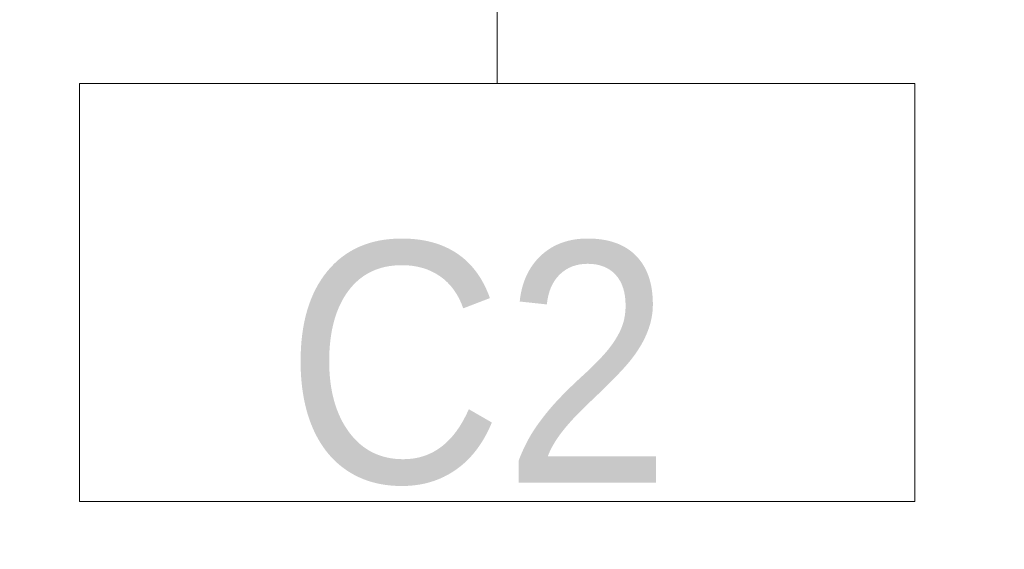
# Model space of a CAD drawing. Header units: centimetres. Extents: x -1631 to 1829, y -257 to 3158.
# Tile 86 of 129: x 298 to 392, y 1561 to 1611. Entities that reach past the tile are written whole.
import ezdxf

# ---------------------------------------------------------------- set-up
doc = ezdxf.new("R2010")
doc.units = ezdxf.units.CM
doc.linetypes.add('Dash', pattern=[60, 30, -30])
doc.layers.add('A-DETL', color=90, linetype='Continuous', lineweight=9)
doc.layers.add('A-WALL-IDEN', color=211, linetype='Continuous', lineweight=13)
doc.styles.add('Arial_12', font='arial.ttf', dxfattribs={"width": 0.9, "height": 23})

# ---------------------------------------------------------------- blocks, each defined once
blk = doc.blocks.new('ET sciana_AT7 - 10mm-2270614-6_piętro IV __13_80 m_ - stan projektowany')
at = {"layer": 'A-WALL-IDEN'}
for p, q in [((-0.4, 0.196875), (0.4, 0.196875)), ((-0.4, -0.203125), (-0.4, 0.196875)), ((0.4, 0.196875), (0.4, -0.203125)), ((-0.4, -0.203125), (0.4, -0.203125))]:
    blk.add_line(p, q, dxfattribs=at)

msp = doc.modelspace()

# ---------------------------------------------------------------- linework, layer by layer
at = {"layer": 'A-DETL', "linetype": 'Dash', "lineweight": 25}
msp.add_open_spline([(-555.623, 1472.575), (-478.908, 1472.575), (-476.079, 1472.575), (-439.123, 1472.575), (-439.123, 1435.619), (-439.123, 1432.79), (-439.123, 1329.11), (-439.123, 1326.281), (-439.123, 1289.326), (-402.167, 1289.326), (-399.339, 1289.326), (54.377, 1289.326), (347.204, 1289.326), (391.666, 1289.326), (418.55, 1316.21), (413.877, 1393.928), (413.877, 1663.126)], degree=3, knots=[0, 0, 0, 0, 1.274059, 2.1133, 2.95254, 4.521491, 5.717221, 7.286172, 8.125412, 8.964652, 14.361634, 22.556861, 31.207392, 35.311818, 37.065318, 41.276562, 41.276562, 41.276562, 41.276562], dxfattribs=at)
at = {"layer": 'A-WALL-IDEN'}
msp.add_line((343.644, 1670.726), (343.644, 1605.153), dxfattribs=at)

# ---------------------------------------------------------------- block references
at = {"layer": 'A-WALL-IDEN', "xscale": 99.99999999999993, "yscale": 99.99999999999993, "zscale": 99.99999999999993}
msp.add_blockref('ET sciana_AT7 - 10mm-2270614-6_piętro IV __13_80 m_ - stan projektowany', (343.644, 1585.465), dxfattribs=at)

# ---------------------------------------------------------------- texts
at = {"layer": 'A-WALL-IDEN', "insert": (341.832, 1578.307), "char_height": 23, "width": 37.53, "attachment_point": 5, "line_spacing_factor": 0.936439, "style": 'Arial_12'}
msp.add_mtext('\\pxqc,t4.96957,9.93913,14.9087,19.87826,24.84783,29.81739,34.78696,39.75652,44.72609,49.69565,54.66522,59.63478,64.60435,69.57391,74.54348,79.51304,84.48261,89.45217,94.42174,99.3913,104.36087,109.33043,114.3,119.26957,124.23913,129.2087,134.17826,139.14783,144.11739,149.08696,154.05652,159.02609;{C2}', dxfattribs=at)

doc.saveas('drawing.dxf')
